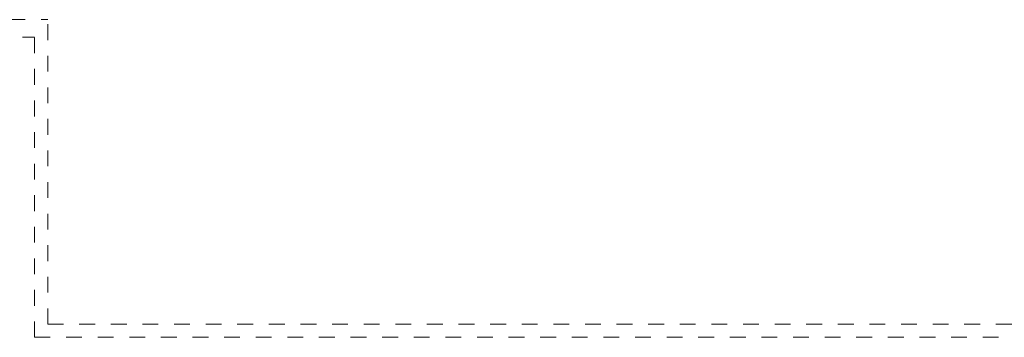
# Model space of a CAD drawing. Header units: millimetres. Extents: x 204754 to 495640, y -178579 to -98814.
# Tile 114 of 179: x 269797 to 277273, y -126300 to -123885. Entities that reach past the tile are written whole.
import ezdxf

# ---------------------------------------------------------------- set-up
doc = ezdxf.new("R2010")
doc.units = ezdxf.units.MM
doc.header["$MEASUREMENT"] = 0
doc.linetypes.add('Przerywana', pattern=[240, 120, -120])
doc.layers.get('0').update_dxf_attribs({"color": 252, "lineweight": 5})
doc.layers.add('Nowe_Nowe_220(1)-A Ściany zewnętrzne_Nr_pióra__103', color=252, linetype='Continuous', lineweight=5)

# ---------------------------------------------------------------- blocks, each defined once
blk = doc.blocks.new('podkład 20251118')
at = {"layer": 'Nowe_Nowe_220(1)-A Ściany zewnętrzne_Nr_pióra__103', "color": 252, "linetype": 'Przerywana', "lineweight": 5}
for p, q in [((265399.2, -123884.5), (270009.3, -123884.5)), ((270009.3, -126199.5), (270009.3, -123884.5)), ((265499.3, -124018.1), (269909.3, -124018.1)), ((269909.3, -126299.5), (269909.3, -124018.1)), ((270009.3, -126199.5), (278643.7, -126199.5)), ((269909.3, -126299.5), (278543.7, -126299.5))]:
    blk.add_line(p, q, dxfattribs=at)

msp = doc.modelspace()

# ---------------------------------------------------------------- block references
msp.add_blockref('podkład 20251118', (0, 0))

doc.saveas('drawing.dxf')
